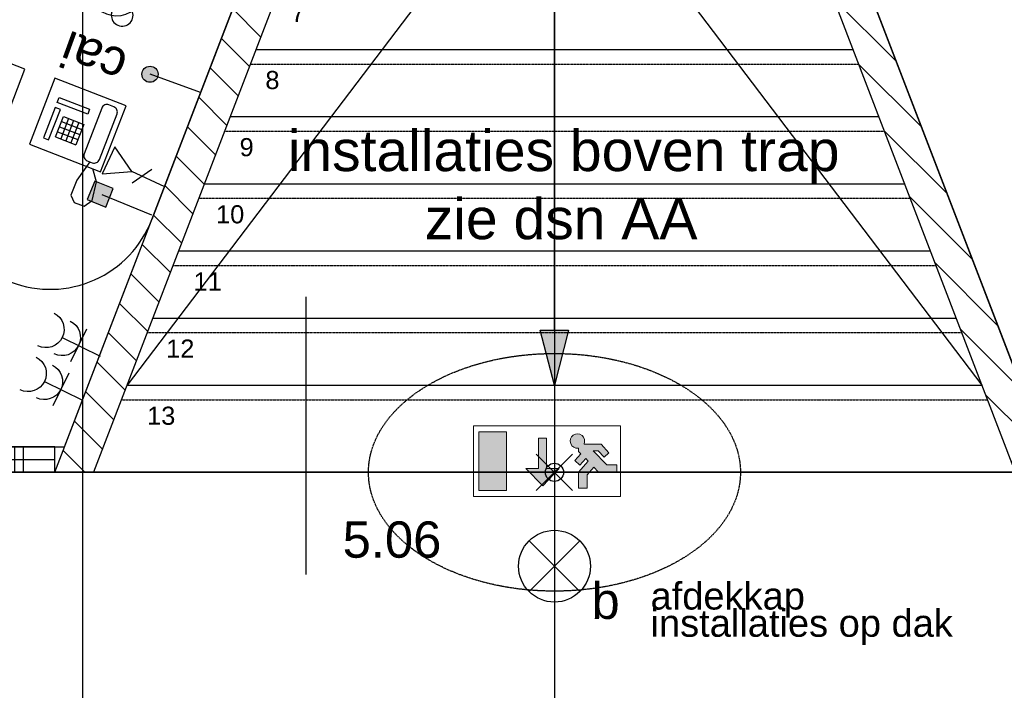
# Model space of a CAD drawing. Header units: metres. Extents: x 63115 to 703450, y -261936 to -53969.
# Tile 216 of 256: x 159459 to 162171, y -131011 to -129163. Entities that reach past the tile are written whole.
import ezdxf
from ezdxf.enums import TextEntityAlignment as Align

# ---------------------------------------------------------------- set-up
doc = ezdxf.new("R2010")
doc.units = ezdxf.units.M
doc.header["$PDMODE"] = 35
doc.header["$PDSIZE"] = 50
for name, pattern in [('DASHDOT2', [12.7, 6.35, -3.175, 0, -3.175]), ('DASHED', [0.75, 0.5, -0.25]), ('DGN Style 2', [4.501097, 2.700658, -1.800439]), ('DGN Style 5', [3.150768, 1.350329, -1.800439])]:
    doc.linetypes.add(name, pattern=pattern)
doc.layers.get('0').update_dxf_attribs({"true_color": 0x83b7c5})
doc.layers.add('_00_GO', color=7, linetype='Continuous', true_color=0x36c9b3, transparency=0.8)
doc.layers.add('_00_VO', color=7, linetype='Continuous', true_color=0x3c40c3, transparency=0.8)
for name, color, linetype in [('_01-STRAMIENEN', 253, 'DASHDOT2'), ('_02-SECTION', 2, 'Continuous'), ('_03-PROJECTION', 1, 'Continuous'), ('_03TrapLift', 1, 'Continuous'), ('_04-HIDDEN', 7, 'DASHED'), ('_05text5', 8, 'Continuous'), ('_07-SYMBOLS', 8, 'Continuous'), ('_07Brandveiligheid', 8, 'Continuous'), ('_07Electra', 8, 'Continuous'), ('_07Mensen', 8, 'Continuous'), ('_09-HATCH', 7, 'Continuous'), ('_11-BLOCKS', 7, 'Continuous')]:
    doc.layers.add(name, color=color, linetype=linetype)
doc.layers.add('_01Hulplijnen', color=6, linetype='Continuous', plot=False)
doc.styles.add('NIO 1_50 klein', font='arial.ttf', dxfattribs={"height": 100})
doc.styles.add('NIOstandard', font='arial.ttf')
pattern_1 = [(135, (0, -15000), (-56.1266, -56.1266), [])]

# ---------------------------------------------------------------- blocks, each defined once
blk = doc.blocks.new('*U396')
at = {"layer": '_01-STRAMIENEN'}
for points in [[(-1300, 5487.4), (-1300, -4768.6)], [(0, 5487.4), (0, -4768.6)], [(-7899.8, 0), (6883.2, 0)]]:
    blk.add_lwpolyline(points, dxfattribs=at)
at = {"layer": '_01Hulplijnen'}
for points in [[(-1300, 5487.4), (-1300, -4768.6)], [(0, 5487.4), (0, -4768.6)], [(-7899.8, 0), (6883.2, 0)]]:
    blk.add_lwpolyline(points, dxfattribs=at)
blk.add_point((0, 0), dxfattribs=at)
blk = doc.blocks.new('Scherm')
at = {"color": 0, "linetype": 'Continuous', "lineweight": -3}
for p, q in [((-0.031, 0.0843), (-0.0456, 0.0505)), ((0.0733, 0.0391), (-0.031, 0.0843)), ((0.057, 0.0015), (0.0733, 0.0391))]:
    blk.add_line(p, q, dxfattribs=at)
at = {"color": 0, "linetype": 'Continuous', "lineweight": -3, "flags": 128}
for points in [[(-0.1448, 0.1772), (-0.1329, 0.2047), (0.2341, 0.0456), (0.2222, 0.0181)], [(0.209, 0.0129), (-0.1396, 0.1641)], [(0.1628, 0.0112), (0.1707, 0.0295), (-0.1045, 0.1489), (-0.1125, 0.1305)], [(-0.1073, 0.1174), (0.1496, 0.006)]]:
    blk.add_lwpolyline(points, dxfattribs=at)
at = {"color": 0, "linetype": 'Continuous', "lineweight": -3, "extrusion": (0, 0, -1)}
for centre, start, end in [((0.1356, 0.1732), 293.4368, 23.4368), ((0.1033, 0.1265), 293.4368, 23.4368), ((-0.1536, 0.0152), 203.4368, 293.4368), ((-0.213, 0.0221), 203.4368, 293.4368)]:
    blk.add_arc(centre, 0.01, start, end, dxfattribs=at)
at = {"color": 0, "linetype": 'DGN Style 2', "lineweight": -3}
for start, end in [(103.4331, 164.2255), (328.9009, 29.6933)]:
    blk.add_arc((0.0268, 0.0701), 0.075, start, end, dxfattribs=at)
at = {"color": 0, "linetype": 'Continuous', "lineweight": -3}
for centre, radius, start, end in [((0.0268, 0.0701), 0.075, 29.6933, 103.4331), ((0.0268, 0.0701), 0.075, 164.2255, 328.9009), ((0, 0), 0.03, 144.522, 353.2328)]:
    blk.add_arc(centre, radius, start, end, dxfattribs=at)
at = {"color": 0, "linetype": 'DGN Style 5', "lineweight": -3}
blk.add_arc((0, 0), 0.03, 357.2163, 144.1217, dxfattribs=at)
blk = doc.blocks.new('telefoon')
at = {"layer": '_03-PROJECTION', "color": 0, "linetype": 'ByBlock'}
for points in [[(-9.8, 115), (30.2, 104.9), (60.2, 104.9), (70.2, 114.8), (70.3, 134.8), (55.3, 144.9), (20.3, 140), (0.3, 125)], [(-69.9, 40.2), (-69.8, 80.2), (-29.8, 80.1)], [(-59.9, 40.1), (-59.8, 80.1)], [(-49.9, 40.1), (-49.8, 80.1)], [(-39.9, 40.1), (-39.8, 80.1)], [(-29.9, 40.1), (-29.8, 80.1)], [(-69.9, 60.2), (-29.9, 60.1)], [(-69.8, 70.2), (-29.8, 70.1)], [(-69.9, 50.2), (-29.9, 50.1)], [(-29.9, 40.1), (-69.9, 40.2)]]:
    blk.add_lwpolyline(points, dxfattribs=at)
for points in [[(0, 0), (0.3, 140), (-129.7, 140.3), (-130, 0.3)], [(-100, 20.2), (-99.8, 80.2), (-89.8, 80.2), (-90, 20.2)], [(-79.9, 30.2), (-80, 20.2), (-20, 20), (-19.9, 30)]]:
    blk.add_lwpolyline(points, close=True, dxfattribs=at)
blk.add_lwpolyline([(-119.7, 120.3), (-119.8, 110.3, 0.414214), (-109.8, 100.2), (-19.8, 100, 0.414214), (-9.8, 110), (-9.7, 120, 0.414214), (-19.7, 130), (-109.7, 130.2, 0.414214)], format="xyb", close=True, dxfattribs=at)
blk = doc.blocks.new('bureas')
at = {"layer": '_07Mensen', "color": 253}
blk.add_line((1825.1, 986), (2024.2, 211.1), dxfattribs=at)
blk.add_lwpolyline([(1403.6, 115.4), (1548.9, 152.7), (1499.1, 346.4), (1353.9, 309.1)], close=True, dxfattribs=at)
blk.add_arc((1733.6, 136.5), 300, 284.4086, 14.4086, dxfattribs=at)
for name, p, xscale, yscale, zscale, rotation in [('Scherm', (1631.5, 622.4), 999.9999999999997, 999.9999999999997, 999.9999999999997, 68.5698301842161), ('telefoon', (1629.2, 184.6), 1.5, 1.5, 1.5, 284.4085651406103)]:
    blk.add_blockref(name, p, dxfattribs=dict(at, xscale=xscale, yscale=yscale, zscale=zscale, rotation=rotation))
blk = doc.blocks.new('*U119')
at = {"layer": '_05text5', "color": 4}
blk.add_lwpolyline([(0, -715), (0, 50)], dxfattribs=at)
at = {"layer": '_05text5', "style": 'NIOstandard'}
blk.add_attdef('NR', text='', height=150, dxfattribs=at).set_placement((100.6, -698.5), align=Align.BOTTOM_LEFT)
blk = doc.blocks.new('*U138')
at = {"layer": '_03-PROJECTION'}
h = blk.add_hatch(color=256, dxfattribs=at)
h.dxf.hatch_style = 1
h.paths.add_polyline_path([(-39, 391.6), (39, 391.6), (0, 240)])
for p, q in [((-822, 1165), (822, 1165)), ((-893, 980), (893, 980)), ((-964, 795), (964, 795)), ((-1035, 610), (1035, 610)), ((-1106.1, 425), (1106.1, 425)), ((-1177.1, 240), (1177.1, 240))]:
    blk.add_line(p, q, dxfattribs=at)
blk.add_lwpolyline([(0, 391.6), (0, 2460)], dxfattribs=at)
blk.add_lwpolyline([(-39, 391.6), (39, 391.6), (0, 240)], close=True, dxfattribs=at)
at = {"layer": '_04-HIDDEN'}
for p, q in [((-837.3, 1125), (837.3, 1125)), ((-908.4, 940), (908.4, 940)), ((-979.4, 755), (979.4, 755)), ((-1050.4, 570), (1050.4, 570)), ((-1121.4, 385), (1121.4, 385)), ((-1192.4, 200), (1192.4, 200))]:
    blk.add_line(p, q, dxfattribs=at)
at = {"layer": '_03TrapLift', "char_height": 50, "width": 333.641, "attachment_point": 1, "style": 'NIOstandard'}
for s, insert in [('7', (-725.5, 1290.9)), ('8', (-796.3, 1105.9)), ('9', (-867.2, 920.9)), ('10', (-932.1, 735.9)), ('11', (-994.1, 550.9)), ('12', (-1069.4, 365.9)), ('13', (-1122, 180.9))]:
    blk.add_mtext(s, dxfattribs=dict(at, insert=insert))
blk = doc.blocks.new('*U87')
at = {"layer": '_09-HATCH'}
h = blk.add_hatch(dxfattribs=at)
h.set_pattern_fill('PLAST', color=256, scale=30, angle=90, style=0)
h.set_pattern_definition([(90, (1354.21, -1530.98), (-190.5, 1e-14), []), (90, (1330.4, -1530.98), (-190.5, 1e-14), []), (90, (1306.59, -1530.98), (-190.5, 1e-14), [])])
h.paths.add_polyline_path([(-3967.9, 0), (744.1, 0), (744.1, 70), (-3967.9, 70)])
at = {"layer": '_01Hulplijnen'}
blk.add_line((-3967.9, 35), (744.1, 35), dxfattribs=at)
at = {"layer": '_02-SECTION'}
blk.add_lwpolyline([(-3967.9, 0), (744.1, 0), (744.1, 70), (-3967.9, 70)], close=True, dxfattribs=at)
blk = doc.blocks.new('*U174')
at = {"layer": '_07-SYMBOLS', "lineweight": 13, "ltscale": 20}
h = blk.add_hatch(color=253, dxfattribs=at)
h.dxf.hatch_style = 1
h.paths.add_polyline_path([(28.4, -32.2), (181.7, -32.2), (181.7, -356.3), (28.4, -356.3)])
h = blk.add_hatch(color=253, dxfattribs=at)
h.dxf.hatch_style = 1
edge = h.paths.add_edge_path()
edge.add_line((576.9, -122.7), (576.9, -141.3))
edge.add_line((576.9, -141.3), (590.7, -153.7))
edge.add_line((590.7, -153.7), (557.6, -190.8))
edge.add_line((557.6, -190.8), (585.7, -215.9))
edge.add_line((585.7, -215.9), (617.3, -180.6))
edge.add_line((617.3, -180.6), (631.8, -193.6))
edge.add_line((631.8, -193.6), (577.6, -254.2))
edge.add_line((577.6, -254.2), (577.6, -343))
edge.add_line((577.6, -343), (625.8, -343))
edge.add_line((625.8, -343), (625.8, -269.3))
edge.add_line((625.8, -269.3), (663, -226.6))
edge.add_line((663, -226.6), (686.8, -252.8))
edge.add_line((686.8, -252.8), (789.1, -252.8))
edge.add_line((789.1, -252.8), (789.1, -214.4))
edge.add_line((789.1, -214.4), (734.1, -214.4))
edge.add_line((734.1, -214.4), (659.4, -136.8))
edge.add_line((659.4, -136.8), (685.7, -136.8))
edge.add_line((685.7, -136.8), (718.4, -173))
edge.add_line((718.4, -173), (745.6, -148.4))
edge.add_line((745.6, -148.4), (702, -100.1))
edge.add_line((702, -100.1), (608.1, -100.1))
edge.add_arc((572.1, -83.2), 39.7, 334.862, 636.8644)
h = blk.add_hatch(color=253, dxfattribs=at)
h.dxf.hatch_style = 1
h.paths.add_polyline_path([(357.6, -68.5), (357.6, -234.8), (288.3, -234.8), (380.4, -330), (470.7, -234.8), (401.4, -234.8), (401.4, -68.5)])
at = {"layer": '_07-SYMBOLS', "color": 253, "lineweight": 13, "ltscale": 20}
for points in [[(0, 0), (809.4, 0), (809.4, -389.1), (0, -389.1)], [(28.4, -32.2), (181.7, -32.2), (181.7, -356.3), (28.4, -356.3)]]:
    blk.add_lwpolyline(points, close=True, dxfattribs=at)
blk.add_lwpolyline([(576.9, -122.7), (576.9, -141.3), (590.7, -153.7), (557.6, -190.8), (585.7, -215.9), (617.3, -180.6), (631.8, -193.6), (577.6, -254.2), (577.6, -343), (625.8, -343), (625.8, -269.3), (663, -226.6), (686.8, -252.8), (789.1, -252.8), (789.1, -214.4), (734.1, -214.4), (659.4, -136.8), (685.7, -136.8), (718.4, -173), (745.6, -148.4), (702, -100.1), (608.1, -100.1, 3.866884)], format="xyb", close=True, dxfattribs=at)
blk.add_lwpolyline([(357.6, -68.5), (357.6, -234.8), (288.3, -234.8), (380.4, -330), (470.7, -234.8), (401.4, -234.8), (401.4, -68.5), (357.6, -68.5)], dxfattribs=at)
blk = doc.blocks.new('069 lichtpunt plafond')
for points in [[(-70, 70), (70, -70)], [(70, 70), (-70, -70)]]:
    blk.add_lwpolyline(points)
blk.add_circle((0, 0), 99)
blk = doc.blocks.new('069 wcd dubbel')
for points in [[(0, 116.7), (0, 0)], [(-50, 66.7), (50, 66.7)]]:
    blk.add_lwpolyline(points)
for centre in [(0, 166.7), (0, 116.7)]:
    blk.add_arc(centre, 50, 180, 0)
blk = doc.blocks.new('aansluitpunt centrale antenne bedraad')
at = {"layer": '_07Electra'}
h = blk.add_hatch(color=256, dxfattribs=at)
edge = h.paths.add_edge_path()
edge.add_arc((0, 202.8), 22.2, 0, 360)
blk.add_lwpolyline([(0, 54.6), (0, 202.8)], dxfattribs=at)
blk.add_circle((0, 202.8), 22.2, dxfattribs=at)
at = {"layer": '_07Electra', "insert": (-61.5, 275.3), "char_height": 100, "width": 344.415, "attachment_point": 1, "rotation": 90, "style": 'NIO 1_50 klein'}
blk.add_mtext('cai', dxfattribs=at)
blk = doc.blocks.new('aansluitpunt telefoon')
at = {"layer": '_07Electra'}
for points in [[(0, 53.6), (0, 153.6), (41.2, 225), (-41.2, 225), (0, 153.6)], [(-28.6, 139.3), (28.6, 106.3)]]:
    blk.add_lwpolyline(points, dxfattribs=at)
blk = doc.blocks.new('data')
at = {"layer": '_07Electra'}
blk.add_hatch(color=256, dxfattribs=at).paths.add_polyline_path([(125.9, -27.7), (181, -27.7), (181, 27.7), (125.9, 27.7)])
blk.add_lwpolyline([(125.9, -27.7), (181, -27.7), (181, 27.7), (125.9, 27.7)], close=True, dxfattribs=at)
blk.add_lwpolyline([(0, 0), (148.1, 0)], dxfattribs=at)

msp = doc.modelspace()

# ---------------------------------------------------------------- hatches: boundary and pattern name
at = {"layer": '_09-HATCH'}
h = msp.add_hatch(dxfattribs=at)
h.set_pattern_fill('LINE', color=256, scale=25, angle=135, style=0)
h.set_pattern_definition(pattern_1)
h.paths.add_polyline_path([(161531.8, -127960.6), (161431.8, -127960.6), (161431.8, -128406.8), (162201, -130410.6), (162308.1, -130410.6), (161531.8, -128388.3)])

# ---------------------------------------------------------------- linework, layer by layer
at = {"layer": '_00_VO'}
msp.add_lwpolyline([(161531.8, -127418.5), (161531.8, -128388.3), (162281.2, -130340.6), (164096.8, -130340.6), (164096.8, -128173, 0.054741), (163012.8, -127703.2, 0.030749), (162231.8, -127510.8, 0.024836)], format="xyb", close=True, dxfattribs=at)
at = {"layer": '_02-SECTION', "color": 2}
msp.add_lwpolyline([(161531.8, -127960.6), (161431.8, -127960.6), (161431.8, -128406.8), (162201, -130410.6), (162308.1, -130410.6), (161531.8, -128388.3)], close=True, dxfattribs=at)

# ---------------------------------------------------------------- block references
at = {"xscale": 0.5, "yscale": 0.5, "zscale": 0.5}
msp.add_blockref('*U174', (160709.1, -130282.7), dxfattribs=at)
at = {"layer": '_00_GO', "rotation": 324.5914348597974}
msp.add_blockref('bureas', (158050.8, -128713.2), dxfattribs=at)
at = {"layer": '_07Electra'}
msp.add_blockref('069 lichtpunt plafond', (160931.8, -130669.3), dxfattribs=at)

# ---------------------------------------------------------------- texts
at = {"layer": '_07Brandveiligheid', "insert": (162015.4, -112703), "char_height": 300, "attachment_point": 1, "rotation": 270}
msp.add_mtext_dynamic_manual_height_columns('\\pi197.82;{\\fArial|b0|i0|c0|p34;\\H0.375x;bergruimte\\P\\pi497.18;+ kluis}', width=932.214, gutter_width=1, heights=[0], dxfattribs=at)
at = {"layer": '_07Brandveiligheid', "insert": (161196.4, -130713.7), "char_height": 200, "attachment_point": 1, "line_spacing_factor": 0.6}
msp.add_mtext_dynamic_manual_height_columns('{\\fArial|b0|i0|c0|p34;\\H0.375x;afdekkap \\Pinstallaties op dak}', width=1632.927, gutter_width=1, heights=[0], dxfattribs=at)
at = {"layer": '_07Electra', "insert": (161033.8, -130714.4), "char_height": 100, "attachment_point": 1, "style": 'NIO 1_50 klein'}
msp.add_mtext_dynamic_manual_height_columns('b', width=117.747, gutter_width=1, heights=[0], dxfattribs=at)

# ---------------------------------------------------------------- next in the draw order: hatches: boundary and pattern name
at = {"layer": '_09-HATCH'}
h = msp.add_hatch(dxfattribs=at)
h.set_pattern_fill('LINE', color=256, scale=25, angle=135, style=0)
h.set_pattern_definition(pattern_1)
h.paths.add_polyline_path([(160331.8, -127960.6), (160431.8, -127960.6), (160431.8, -128406.8), (159662.6, -130410.6), (159555.5, -130410.6), (160331.8, -128388.3)])

# ---------------------------------------------------------------- next in the draw order: linework, layer by layer
at = {"layer": '_00_GO'}
for points in [[(160331.8, -128388.3), (160331.8, -127032.1), (159631.8, -127111.9), (159388.9, -127153.7), (158978.2, -127241.2), (158551.4, -127360.6), (158354.9, -127422, -0.066782), (157626.1, -127296.1, 0.06313), (156393.3, -128010.6), (156100.2, -128256.4), (155781.8, -128581.4), (155581.8, -128832.6), (155262.7, -129382.4, 0.061328), (155075.1, -129990.8), (155039.3, -130340.6), (159582.4, -130340.6), (160331.8, -128388.3)], [(160930.8, -133135.3), (163213.7, -132855.4), (164081.8, -132635.6), (165014.2, -132263.3), (164969.3, -132162.8), (165899, -131773.7), (166331.2, -131922.2, 0.150859), (166825.4, -130410.6), (162201, -130410.6), (159662.6, -130410.6), (155038.3, -130410.6, 0.152713), (155535, -131921.3), (155964.6, -131773.7), (156894.3, -132162.8), (156849.5, -132263.1), (157781.8, -132635.6), (158648, -132854.8)]]:
    msp.add_lwpolyline(points, format="xyb", close=True, dxfattribs=at)
at = {"layer": '_00_VO'}
for points in [[(159582.4, -130340.6), (160331.8, -128388.3), (160332.6, -127418.5), (159732.6, -127493.1), (159531.8, -127529.9, 0.043959), (158471.7, -127836.4), (158073.1, -128010.6), (157726.4, -128186), (157143.4, -128612.1), (156705.5, -129042.7, 0.049056), (156360.8, -129661.3, 0.087118), (156214.1, -130340.6)], [(160931.8, -133135.2), (163213.7, -132855.4), (164081.8, -132635.6, 0.080579), (164808.8, -132139.5), (164966.5, -131975.3, 0.193751), (165651, -130410.6), (162201, -130410.6), (159662.6, -130410.6), (156212.9, -130410.6, 0.260303), (157727.2, -132634.6), (158181.8, -132738.6), (158659.3, -132857.1)]]:
    msp.add_lwpolyline(points, format="xyb", close=True, dxfattribs=at)
at = {"layer": '_02-SECTION', "color": 2}
msp.add_lwpolyline([(160331.8, -127960.6), (160431.8, -127960.6), (160431.8, -128406.8), (159662.6, -130410.6), (159555.5, -130410.6), (160331.8, -128388.3)], close=True, dxfattribs=at)
at = {"layer": '_03-PROJECTION'}
for points in [[(161431.8, -127960.6), (159754.7, -130170.6)], [(160431.8, -127960.6), (162108.9, -130170.6)]]:
    msp.add_lwpolyline(points, dxfattribs=at)
at = {"layer": '_04-HIDDEN', "color": 252, "ltscale": 3}
msp.add_ellipse((160931.8, -130410.6), major_axis=(-512.2, 0), ratio=0.639243, dxfattribs=at)

# ---------------------------------------------------------------- next in the draw order: block references
at = {"layer": '_03-PROJECTION'}
for name, p in [('*U396', (160931.8, -130410.6)), ('*U138', (160931.8, -130410.6)), ('*U87', (158811.4, -130410.6))]:
    msp.add_blockref(name, p, dxfattribs=at)
at = {"layer": '_03-PROJECTION', "rotation": 157.6515859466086}
msp.add_blockref('data', (159822.7, -129702.5), dxfattribs=at)
at = {"layer": '_07Electra'}
for name, p, rotation in [('aansluitpunt centrale antenne bedraad', (160008.4, -129383.1), 70.01588648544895), ('aansluitpunt telefoon', (159907.4, -129646.4), 65)]:
    msp.add_blockref(name, p, dxfattribs=dict(at, rotation=rotation))
at = {"layer": '_07Electra', "xscale": -1, "rotation": 63.80189385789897}
for p in [(159680.9, -130090.7), (159631.8, -130211.8)]:
    msp.add_blockref('069 wcd dubbel', p, dxfattribs=at)
at = {"layer": '_11-BLOCKS'}
ref = msp.add_blockref('*U119', (160247.8, -129977.4), dxfattribs=at)
ref.add_attrib('NR', '5.06', dxfattribs={"layer": '_05text5', "height": 100, "style": 'NIOstandard'}).set_placement((160348.4, -130675.9), align=Align.BOTTOM_LEFT)

# ---------------------------------------------------------------- next in the draw order: texts
at = {"layer": '_07Brandveiligheid', "insert": (160187.3, -129468.2), "char_height": 300, "attachment_point": 1}
msp.add_mtext_dynamic_manual_height_columns('\\pi9.7212;{\\fArial|b0|i0|c0|p34;\\H0.375x;installaties boven trap\\P\\pi387.2;zie dsn AA}', width=1522.844, gutter_width=1, heights=[0], dxfattribs=at)

doc.saveas('drawing.dxf')
